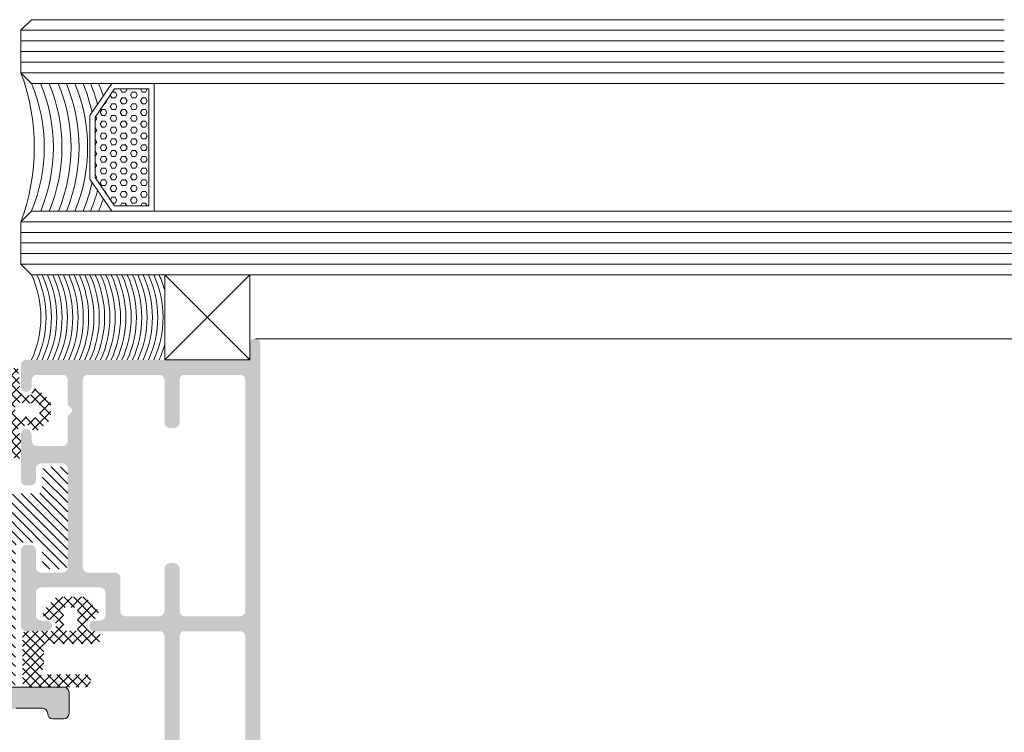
# Model space of a CAD drawing. Header units: millimetres. Extents: x -158258 to 126254, y -16359 to 60195.
# Tile 124 of 173: x -140157 to -140064, y 20912 to 20979. Entities that reach past the tile are written whole.
import ezdxf

# ---------------------------------------------------------------- set-up
doc = ezdxf.new("R2010")
doc.units = ezdxf.units.MM
doc.header["$LTSCALE"] = 0.1
doc.header["$MEASUREMENT"] = 0
for name, color, linetype, lineweight in [('01. Aluminium (Main Structure)', 6, 'Continuous', 5), ('3_Hatch', 8, 'Continuous', 0), ('4. Glass', 140, 'Continuous', 15)]:
    doc.layers.add(name, color=color, linetype=linetype, lineweight=lineweight)
pattern_1 = [(45, (-26191.75418318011, -14950.54475466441), (-0.4419417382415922, 0.4419417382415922), []), (135, (-26191.75418318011, -14950.54475466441), (-0.4419417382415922, -0.4419417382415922), [])]

# ---------------------------------------------------------------- blocks, each defined once
blk = doc.blocks.new('*U1022')
at = {"layer": '3_Hatch'}
blk.add_line((29.55627525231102, 30.00685215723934), (1149.999999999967, 30.00685215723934), dxfattribs=at)
at = {"layer": '3_Hatch', "color": 203}
for p, q in [((1149.999999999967, 22.99999530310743, 0.002344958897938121), (7.482767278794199, 22.99999526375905)), ((1149.999999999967, 21.99999530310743, 0.002344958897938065), (7.482767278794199, 21.99999526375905)), ((1149.999999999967, 20.99999530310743, 0.002344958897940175), (7.482767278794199, 20.99999526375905)), ((1149.999999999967, 19.99999530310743, 0.002344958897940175), (7.482767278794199, 19.99999526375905)), ((1149.999999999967, 18.99999530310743, 0.002344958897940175), (7.482767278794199, 18.99999526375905))]:
    blk.add_line(p, q, dxfattribs=at)
at = {"layer": '4. Glass'}
blk.add_lwpolyline([(1149.999999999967, 17.99999530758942), (8.482767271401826, 17.99999527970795), (7.482767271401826, 18.99999527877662), (7.482767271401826, 22.99999527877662), (8.48276724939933, 23.99999526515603), (1149.999999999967, 23.99999530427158)], dxfattribs=at)
blk = doc.blocks.new('A$C23054C9A')
at = {"layer": '3_Hatch'}
h = blk.add_hatch(color=256, dxfattribs=at)
h.dxf.hatch_style = 1
h.paths.add_polyline_path([(10.36235835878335, 60.5273725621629), (10.36235835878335, 25.99274578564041), (10.32502586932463, 25.82786062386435), (10.21613944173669, 25.645346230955), (10.03258803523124, 25.53542278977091), (9.850073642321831, 25.51675654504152), (4.654635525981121, 25.51675654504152), (4.453454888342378, 25.53542278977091), (4.289606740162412, 25.645346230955), (4.197312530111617, 25.82786062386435), (4.16101705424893, 25.99274578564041), (4.16101705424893, 60.5273725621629), (4.197312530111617, 60.71092396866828), (4.289606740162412, 60.87477211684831), (4.453454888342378, 60.98469555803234), (4.654635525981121, 61.02202804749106), (9.850073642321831, 61.02202804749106), (10.03258803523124, 60.98469555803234), (10.21613944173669, 60.87477211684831), (10.32502586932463, 60.71092396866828)], flags=16)
h.paths.add_polyline_path([(4.16101705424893, 5.890237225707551), (4.106055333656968, 6.091417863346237), (3.996131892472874, 6.256303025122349), (3.84991297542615, 6.366226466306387), (3.648732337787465, 6.402521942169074), (3.246371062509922, 6.402521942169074), (3.063856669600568, 6.366226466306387), (2.898971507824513, 6.256303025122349), (2.789048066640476, 6.091417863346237), (2.752752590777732, 5.890237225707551), (2.752752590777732, 1.902919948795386), (2.69779087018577, 1.701739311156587), (2.587867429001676, 1.536854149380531), (2.441648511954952, 1.426930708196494), (2.240467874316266, 1.408264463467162), (-4.454491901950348, 1.408264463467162), (-4.637006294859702, 1.426930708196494), (-4.801891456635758, 1.536854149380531), (-4.911814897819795, 1.701739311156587), (-4.948110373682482, 1.902919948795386), (-4.948110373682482, 19.49896664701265), (-4.911814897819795, 19.70014728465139), (-4.801891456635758, 19.84636620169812), (-4.637006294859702, 19.95628964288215), (-4.454491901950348, 20.01125136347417), (-1.893068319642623, 20.01125136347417), (-1.710553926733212, 20.04754683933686), (-1.545668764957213, 20.15747028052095), (-1.435745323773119, 20.32235544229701), (-1.399449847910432, 20.50486983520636), (-1.399449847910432, 23.59620736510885), (-1.380783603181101, 23.7973880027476), (-1.271897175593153, 23.96227316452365), (-1.088345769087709, 24.07219660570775), (-0.88716513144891, 24.10849208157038), (2.240467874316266, 24.10849208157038), (2.441648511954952, 24.07219660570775), (2.587867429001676, 23.96227316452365), (2.69779087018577, 23.7973880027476), (2.752752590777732, 23.59620736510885), (2.752752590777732, 19.60889008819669), (2.789048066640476, 19.40770945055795), (2.898971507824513, 19.26149053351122), (3.063856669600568, 19.15156709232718), (3.246371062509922, 19.11527161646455), (3.648732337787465, 19.11527161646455), (3.84991297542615, 19.15156709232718), (3.996131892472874, 19.26149053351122), (4.106055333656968, 19.40770945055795), (4.16101705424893, 19.60889008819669), (4.16101705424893, 23.59620736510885), (4.197312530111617, 23.7973880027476), (4.289606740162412, 23.96227316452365), (4.453454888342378, 24.07219660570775), (4.654635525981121, 24.10849208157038), (9.850073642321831, 24.10849208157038), (10.03258803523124, 24.07219660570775), (10.21613944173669, 23.96227316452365), (10.32502586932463, 23.7973880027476), (10.36235835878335, 23.59620736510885), (10.36235835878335, 1.902919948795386), (10.32502586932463, 1.701739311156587), (10.21613944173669, 1.536854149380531), (10.03258803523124, 1.426930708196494), (9.850073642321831, 1.408264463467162), (4.654635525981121, 1.408264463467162), (4.453454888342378, 1.426930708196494), (4.289606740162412, 1.536854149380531), (4.197312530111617, 1.701739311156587), (4.16101705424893, 1.902919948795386)], flags=16)
h.paths.add_polyline_path([(-6.045270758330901, 4.536934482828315), (-6.35637483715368, 4.225830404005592), (-6.35637483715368, 1.902919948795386), (-6.3937073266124, 1.701739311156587), (-6.502593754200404, 1.536854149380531), (-6.667478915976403, 1.426930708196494), (-6.868659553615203, 1.408264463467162), (-9.246531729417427, 1.408264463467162), (-9.447712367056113, 1.426930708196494), (-9.593931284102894, 1.536854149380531), (-9.70385472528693, 1.701739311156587), (-9.75881644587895, 1.902919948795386), (-9.75881644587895, 2.506461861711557), (-9.795111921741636, 2.688976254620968), (-9.905035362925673, 2.853861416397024), (-10.06992052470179, 2.963784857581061), (-10.25243491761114, 3.000080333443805), (-10.45361555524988, 2.963784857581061), (-10.61850071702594, 2.853861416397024), (-10.72842415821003, 2.688976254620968), (-10.76471963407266, 2.506461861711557), (-10.76471963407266, 0.493618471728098), (-10.72842415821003, 0.3111040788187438), (-10.61850071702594, 0.1462189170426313), (-10.45361555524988, 0.03629547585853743), (-10.25243491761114, -4.035882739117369e-12), (10.25243491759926, -4.035882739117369e-12), (10.453615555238, -0.05496172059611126), (10.59983447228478, -0.1648851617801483), (10.70975791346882, -0.3111040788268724), (10.76471963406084, -0.512284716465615), (10.76471963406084, -1.518187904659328), (10.80101510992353, -1.700702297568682), (10.89227230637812, -1.865587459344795), (11.05715746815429, -1.975510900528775), (11.25833810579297, -1.99314013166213), (11.44085249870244, -1.975510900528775), (11.6057376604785, -1.865587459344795), (11.71566110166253, -1.700702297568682), (11.75195657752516, -1.518187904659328), (11.75195657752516, 61.91800779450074), (11.71566110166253, 62.11918843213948), (11.6057376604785, 62.28407359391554), (11.44085249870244, 62.39296002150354), (11.25833810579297, 62.41162626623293), (-1.746849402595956, 62.41162626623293), (-1.948030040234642, 62.39296002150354), (-2.094248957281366, 62.28407359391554), (-2.20417239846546, 62.11918843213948), (-2.259134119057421, 61.91800779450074), (-2.259134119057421, 61.5156465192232), (-2.20417239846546, 61.3507613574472), (-2.094248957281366, 61.16824696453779), (-1.948030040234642, 61.05832352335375), (-1.746849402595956, 61.02202804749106), (2.240467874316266, 61.02202804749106), (2.441648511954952, 60.98469555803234), (2.587867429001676, 60.87477211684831), (2.69779087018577, 60.71092396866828), (2.752752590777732, 60.5273725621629), (2.752752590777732, 25.99274578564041), (2.69779087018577, 25.82786062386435), (2.587867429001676, 25.645346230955), (2.441648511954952, 25.53542278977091), (2.240467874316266, 25.51675654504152), (-3.832283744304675, 25.51675654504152), (-3.997168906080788, 25.48046106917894), (-4.088426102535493, 25.42549934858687), (-4.179683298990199, 25.37053762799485), (-4.23464501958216, 25.29794667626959), (-4.289606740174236, 25.22431871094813), (-4.308272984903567, 25.13306151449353), (-4.325902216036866, 25.05943354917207), (-4.325902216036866, 24.96817635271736), (-4.308272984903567, 24.87691915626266), (-4.289606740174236, 24.78566195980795), (-4.23464501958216, 24.7120339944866), (-4.179683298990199, 24.63944304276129), (-4.088426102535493, 24.58448132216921), (-3.997168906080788, 24.54818584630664), (-3.88724546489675, 24.51085335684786), (-3.302369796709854, 24.51085335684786), (-3.101189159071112, 24.4558916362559), (-2.953933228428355, 24.34700520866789), (-2.84504680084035, 24.19974927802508), (-2.807714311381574, 23.99856864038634), (-2.807714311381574, 21.9141713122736), (-2.84504680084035, 21.71299067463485), (-2.953933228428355, 21.5481055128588), (-3.101189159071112, 21.43818207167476), (-3.302369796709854, 21.40188659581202), (-8.86283669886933, 21.40188659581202), (-9.045351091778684, 21.43818207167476), (-9.21023625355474, 21.5481055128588), (-9.320159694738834, 21.71299067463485), (-9.356455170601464, 21.9141713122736), (-9.356455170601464, 23.99856864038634), (-9.320159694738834, 24.19974927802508), (-9.21023625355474, 24.34700520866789), (-9.045351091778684, 24.4558916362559), (-8.86283669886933, 24.51085335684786), (-8.331885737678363, 24.51085335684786), (-8.130705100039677, 24.54818584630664), (-7.984486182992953, 24.65707227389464), (-7.874562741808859, 24.80432820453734), (-7.819601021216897, 25.00550884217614), (-7.874562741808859, 25.20668947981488), (-7.984486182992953, 25.35290839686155), (-8.130705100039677, 25.46283183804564), (-8.331885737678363, 25.51675654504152), (-10.25243491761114, 25.51675654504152), (-10.45361555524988, 25.46283183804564), (-10.61850071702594, 25.35290839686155), (-10.72842415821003, 25.20668947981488), (-10.76471963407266, 25.00550884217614), (-10.76471963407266, 17.9081877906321), (-10.72842415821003, 17.70700715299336), (-10.61850071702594, 17.54212199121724), (-10.45361555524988, 17.43219855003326), (-10.25243491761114, 17.39590307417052), (-9.868739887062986, 17.39590307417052), (-9.667559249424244, 17.43219855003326), (-9.48504485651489, 17.54212199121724), (-9.41141689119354, 17.70700715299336), (-9.356455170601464, 17.9081877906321), (-9.356455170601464, 19.49896664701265), (-9.320159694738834, 19.70014728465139), (-9.21023625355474, 19.84636620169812), (-9.045351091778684, 19.95628964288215), (-8.86283669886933, 20.01125136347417), (-6.868659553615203, 20.01125136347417), (-6.667478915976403, 19.95628964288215), (-6.502593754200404, 19.84636620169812), (-6.3937073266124, 19.70014728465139), (-6.35637483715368, 19.49896664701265), (-6.35637483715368, 10.24362030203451), (-6.3937073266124, 10.06110590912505), (-6.502593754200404, 9.896220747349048), (-6.667478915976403, 9.786297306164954), (-6.868659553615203, 9.731335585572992), (-8.86283669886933, 9.731335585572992), (-9.045351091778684, 9.786297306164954), (-9.21023625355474, 9.896220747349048), (-9.320159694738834, 10.06110590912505), (-9.356455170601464, 10.24362030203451), (-9.356455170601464, 11.30448521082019), (-9.41141689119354, 11.4869996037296), (-9.48504485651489, 11.65188476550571), (-9.667559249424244, 11.76180820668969), (-9.868739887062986, 11.79810368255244), (-10.25243491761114, 11.79810368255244), (-10.45361555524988, 11.76180820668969), (-10.61850071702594, 11.65188476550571), (-10.72842415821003, 11.4869996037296), (-10.76471963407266, 11.30448521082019), (-10.76471963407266, 6.987397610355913), (-10.74709040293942, 6.859844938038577), (-10.70975791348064, 6.768587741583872), (-10.65479619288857, 6.694959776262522), (-10.59983447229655, 6.639998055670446), (-10.54590976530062, 6.585036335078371), (-10.47228179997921, 6.548740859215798), (-10.39865383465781, 6.512445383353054), (-10.32606288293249, 6.493779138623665), (-10.25243491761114, 6.493779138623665), (-10.16117772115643, 6.493779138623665), (-10.08858676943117, 6.530074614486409), (-10.01495880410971, 6.567407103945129), (-9.941330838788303, 6.603702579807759), (-9.887406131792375, 6.676293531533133), (-9.8324444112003, 6.74992149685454), (-9.75881644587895, 6.987397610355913), (-9.75881644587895, 7.590939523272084), (-9.70385472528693, 7.792120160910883), (-9.593931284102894, 7.957005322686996), (-9.447712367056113, 8.066928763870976), (-9.246531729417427, 8.085595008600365), (-6.868659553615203, 8.085595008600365), (-6.667478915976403, 8.066928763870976), (-6.502593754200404, 7.957005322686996), (-6.3937073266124, 7.792120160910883), (-6.35637483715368, 7.590939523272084), (-6.35637483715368, 5.268029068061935), (-6.045270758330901, 4.956924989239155), (-5.954013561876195, 4.829372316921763), (-5.954013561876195, 4.664487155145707)])
blk = doc.blocks.new('A$C768C5112')
at = {"layer": '3_Hatch'}
h = blk.add_hatch(color=256, dxfattribs=at)
h.dxf.hatch_style = 1
h.paths.add_polyline_path([(-4.223506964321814, -41.98522546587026), (-3.912497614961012, -41.67421611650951), (-3.912497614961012, -37.70677351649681), (-4.498231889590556, -36.68251605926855), (-4.498231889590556, -2.487038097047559), (-4.461947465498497, -2.304579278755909), (-4.352057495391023, -2.139744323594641), (-4.205883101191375, -2.029854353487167), (-4.004763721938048, -1.993569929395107), (4.004763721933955, -1.993569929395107), (4.188259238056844, -2.029854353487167), (4.35205749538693, -2.139744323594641), (4.461947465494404, -2.304579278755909), (4.516892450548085, -2.487038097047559), (4.516892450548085, -36.68251605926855), (3.894873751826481, -37.70677351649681), (3.894873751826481, -41.67421611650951), (4.205883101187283, -41.98522546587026), (4.297112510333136, -42.13139986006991), (4.297112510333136, -42.27757425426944), (4.205883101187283, -42.42374864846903), (3.894873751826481, -42.71713413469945), (3.894873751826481, -46.6845767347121), (4.516892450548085, -47.70883419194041), (4.516892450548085, -53.70716784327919), (4.461947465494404, -53.8896266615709), (4.35205749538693, -54.05446161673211), (4.188259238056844, -54.16435158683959), (4.004763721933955, -54.2006360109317), (-4.004763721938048, -54.2006360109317), (-4.205883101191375, -54.16435158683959), (-4.352057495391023, -54.05446161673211), (-4.461947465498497, -53.8896266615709), (-4.498231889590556, -53.70716784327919), (-4.498231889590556, -47.70883419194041), (-3.912497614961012, -46.6845767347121), (-3.912497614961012, -42.71713413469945), (-4.223506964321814, -42.42374864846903), (-4.278451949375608, -42.27757425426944), (-4.278451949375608, -42.13139986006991)], flags=16)
h.paths.add_polyline_path([(10.03938179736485, -54.01714049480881), (9.984436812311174, -54.2006360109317), (9.965776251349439, -54.38309482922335), (9.856922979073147, -54.54792978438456), (9.692088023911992, -54.65781975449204), (9.509629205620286, -54.69410417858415), (7.003930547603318, -54.69410417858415), (6.821471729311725, -54.65781975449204), (6.637976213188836, -54.54792978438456), (6.528086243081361, -54.38309482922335), (6.510462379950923, -54.2006360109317), (6.510462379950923, -2.487038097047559), (6.528086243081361, -2.304579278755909), (6.637976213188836, -2.139744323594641), (6.821471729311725, -2.029854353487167), (7.003930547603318, -1.993569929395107), (11.88677733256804, -1.993569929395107), (12.17912612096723, -1.682560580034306), (12.32530051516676, -1.591331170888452), (12.47147490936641, -1.591331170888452), (12.59898874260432, -1.682560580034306), (12.92865865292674, -1.993569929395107), (27.50255676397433, -1.993569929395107), (27.68605228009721, -2.029854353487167), (27.86851109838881, -2.139744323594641), (27.95974050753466, -2.304579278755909), (27.99602493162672, -2.487038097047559), (27.99602493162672, -6.985269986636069), (27.95974050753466, -7.186389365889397), (27.86851109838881, -7.351224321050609), (27.68605228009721, -7.461114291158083), (27.50255676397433, -7.497398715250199), (18.81710233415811, -7.497398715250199), (18.61598295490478, -7.533683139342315), (18.45114799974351, -7.64357310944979), (18.34125802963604, -7.808408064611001), (18.30497360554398, -8.009527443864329), (18.30497360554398, -13.47707180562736), (18.34125802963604, -13.67819118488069), (18.45114799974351, -13.86065000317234), (18.61598295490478, -13.95291611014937), (18.81710233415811, -13.98920053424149), (21.79760859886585, -13.98920053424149), (21.99872797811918, -13.95291611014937), (22.16356293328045, -13.86065000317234), (22.27241620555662, -13.67819118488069), (22.29107676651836, -13.47707180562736), (22.29107676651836, -13.00122750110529), (22.27241620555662, -12.80010812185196), (22.16356293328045, -12.65393372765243), (21.99872797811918, -12.5440437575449), (21.79760859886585, -12.49013547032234), (20.80963556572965, -12.49013547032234), (20.60851618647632, -12.4528143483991), (20.46234179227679, -12.34292437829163), (20.35245182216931, -12.19674998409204), (20.29750683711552, -11.99563060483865), (20.29750683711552, -10.00309737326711), (20.35245182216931, -9.801977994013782), (20.46234179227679, -9.655803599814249), (20.60851618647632, -9.545913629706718), (20.80963556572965, -9.49096864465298), (23.64396743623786, -9.49096864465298), (23.93735292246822, -9.179959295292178), (24.08352731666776, -9.106353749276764), (24.2297017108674, -9.106353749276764), (24.35721554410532, -9.179959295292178), (24.68688545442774, -9.49096864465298), (27.50255676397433, -9.49096864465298), (27.68605228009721, -9.545913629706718), (27.86851109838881, -9.655803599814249), (27.95974050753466, -9.801977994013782), (27.99602493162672, -10.00309737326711), (27.99602493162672, -11.99563060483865), (27.95974050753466, -12.19674998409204), (27.86851109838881, -12.34292437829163), (27.68605228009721, -12.4528143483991), (27.50255676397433, -12.49013547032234), (26.51562042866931, -12.49013547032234), (26.31450104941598, -12.5440437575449), (26.16832665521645, -12.65393372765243), (26.05843668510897, -12.80010812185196), (26.00349170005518, -13.00122750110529), (26.00349170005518, -13.47707180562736), (26.05843668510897, -13.67819118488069), (26.16832665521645, -13.86065000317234), (26.31450104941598, -13.95291611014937), (26.51562042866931, -13.98920053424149), (29.51375055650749, -13.98920053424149), (29.69724607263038, -13.95291611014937), (29.86208102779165, -13.86065000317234), (29.97093430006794, -13.67819118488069), (29.98959486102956, -13.47707180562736), (29.97093430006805, 81.00442663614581), (29.86208102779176, 81.1879221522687), (29.77966355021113, 81.24286713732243), (29.69724607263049, 81.29781212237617), (29.60549831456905, 81.3066240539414), (29.5137505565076, 81.31543598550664), (-29.51375055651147, 81.31543598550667), (-29.7148699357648, 81.2978121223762), (-29.86104432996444, 81.18792215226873), (-29.97093430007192, 81.00442663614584), (-30.00721872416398, 80.84062837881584), (-30.00721872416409, -13.47707180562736), (-29.97093430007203, -13.67819118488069), (-29.86104432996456, -13.86065000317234), (-29.71486993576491, -13.95291611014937), (-29.51375055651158, -13.98920053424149), (-26.4959231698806, -13.98920053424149), (-26.31346435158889, -13.95291611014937), (-26.14862939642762, -13.86065000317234), (-26.03873942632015, -13.67819118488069), (-26.00245500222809, -13.47707180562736), (-26.00245500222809, -13.00122750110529), (-26.03873942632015, -12.80010812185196), (-26.14862939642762, -12.65393372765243), (-26.31346435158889, -12.5440437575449), (-26.4959231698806, -12.49013547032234), (-27.52018062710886, -12.49013547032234), (-27.68501558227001, -12.4528143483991), (-27.86747440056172, -12.34292437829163), (-27.97736437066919, -12.19674998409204), (-28.01364879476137, -11.99563060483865), (-28.01364879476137, -10.00309737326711), (-27.97736437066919, -9.801977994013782), (-27.86747440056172, -9.655803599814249), (-27.68501558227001, -9.545913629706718), (-27.52018062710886, -9.49096864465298), (-24.68584875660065, -9.49096864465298), (-24.37483940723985, -9.179959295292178), (-24.24732557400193, -9.106353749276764), (-24.06383005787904, -9.106353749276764), (-23.93631622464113, -9.179959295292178), (-23.62530687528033, -9.49096864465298), (-20.80963556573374, -9.49096864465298), (-20.60851618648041, -9.545913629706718), (-20.44368123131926, -9.655803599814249), (-20.33379126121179, -9.801977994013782), (-20.29750683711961, -10.00309737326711), (-20.29750683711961, -11.99563060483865), (-20.33379126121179, -12.19674998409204), (-20.44368123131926, -12.34292437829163), (-20.60851618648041, -12.4528143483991), (-20.80963556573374, -12.49013547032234), (-21.81523246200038, -12.49013547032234), (-22.01635184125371, -12.5440437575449), (-22.16252623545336, -12.65393372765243), (-22.27241620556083, -12.80010812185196), (-22.30870062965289, -13.00122750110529), (-22.30870062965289, -13.47707180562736), (-22.27241620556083, -13.67819118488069), (-22.16252623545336, -13.86065000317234), (-22.01635184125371, -13.95291611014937), (-21.81523246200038, -13.98920053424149), (-18.79740507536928, -13.98920053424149), (-18.61494625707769, -13.95291611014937), (-18.45011130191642, -13.86065000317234), (-18.34125802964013, -13.67819118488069), (-18.30393690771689, -13.47707180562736), (-18.30393690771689, -8.009527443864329), (-18.34125802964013, -7.808408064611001), (-18.45011130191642, -7.64357310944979), (-18.61494625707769, -7.533683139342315), (-18.79740507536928, -7.497398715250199), (-27.52018062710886, -7.497398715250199), (-27.68501558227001, -7.461114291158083), (-27.86747440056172, -7.351224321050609), (-27.97736437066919, -7.186389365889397), (-28.01364879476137, -6.985269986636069), (-28.01364879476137, -2.487038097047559), (-27.97736437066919, -2.304579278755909), (-27.86747440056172, -2.139744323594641), (-27.68501558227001, -2.029854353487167), (-27.52018062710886, -1.993569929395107), (-12.92762195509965, -1.993569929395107), (-12.61764930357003, -1.682560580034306), (-12.48909877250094, -1.591331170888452), (-12.3429243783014, -1.591331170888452), (-12.17808942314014, -1.682560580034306), (-11.86708007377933, -1.993569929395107), (-7.002893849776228, -1.993569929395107), (-6.801774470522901, -2.029854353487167), (-6.655600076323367, -2.139744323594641), (-6.545710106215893, -2.304579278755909), (-6.509425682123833, -2.487038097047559), (-6.509425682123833, -54.2006360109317), (-6.545710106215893, -54.38309482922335), (-6.655600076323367, -54.54792978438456), (-6.801774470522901, -54.65781975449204), (-7.002893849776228, -54.69410417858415), (-9.508592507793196, -54.69410417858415), (-9.709711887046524, -54.65781975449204), (-9.855886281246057, -54.54792978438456), (-9.965776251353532, -54.38309482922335), (-10.0020606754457, -54.2006360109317), (-10.03834509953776, -54.01714049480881), (-10.14823506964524, -53.83468167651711), (-10.31307002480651, -53.72479170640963), (-10.4955288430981, -53.70716784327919), (-11.50216243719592, -53.70716784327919), (-11.70328181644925, -53.72479170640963), (-11.8494562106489, -53.83468167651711), (-11.95934618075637, -54.01714049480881), (-12.01325446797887, -54.2006360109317), (-12.01325446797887, -56.21182980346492), (-11.95934618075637, -56.39532531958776), (-11.8494562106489, -56.55912357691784), (-11.70328181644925, -56.66901354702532), (-11.50216243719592, -56.68767410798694), (-0.5297525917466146, -56.68767410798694), (-0.201119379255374, -56.39532531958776), (-0.07256884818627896, -56.3217197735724), (0.07360554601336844, -56.3217197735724), (0.2197799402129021, -56.39532531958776), (0.5121287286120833, -56.68767410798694), (11.50216243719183, -56.68767410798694), (11.68565795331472, -56.66901354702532), (11.8494562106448, -56.55912357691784), (11.95934618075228, -56.39532531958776), (12.01429116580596, -56.21182980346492), (12.01429116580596, -54.2006360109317), (11.95934618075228, -54.01714049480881), (11.8494562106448, -53.83468167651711), (11.68565795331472, -53.72479170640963), (11.50216243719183, -53.70716784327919), (10.4965655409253, -53.70716784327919), (10.29544616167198, -53.72479170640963), (10.14927176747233, -53.83468167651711)])
h.paths.add_polyline_path([(27.99602493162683, 77.82280099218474), (27.95974050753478, 78.0062965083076), (27.86851109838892, 78.1887553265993), (27.68605228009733, 78.29864529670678), (27.50255676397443, 78.33492972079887), (-27.52018062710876, 78.3349297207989), (-27.6850155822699, 78.29864529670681), (-27.8674744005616, 78.18875532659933), (-27.97736437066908, 78.00629650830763), (-28.01364879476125, 77.82280099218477), (-28.01364879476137, 0.5121287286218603), (-27.97736437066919, 0.3110093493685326), (-27.86747440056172, 0.1648349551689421), (-27.68501558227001, 0.05494498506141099), (-27.52018062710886, 7.73070496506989e-12), (27.50255676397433, 7.73070496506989e-12), (27.68605228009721, 0.05494498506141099), (27.86851109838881, 0.1648349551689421), (27.95974050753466, 0.3110093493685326), (27.99602493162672, 0.5121287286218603)], flags=16)
at = {"layer": '01. Aluminium (Main Structure)', "linetype": 'ByBlock'}
for p, q in [((-11.8494562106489, -53.83468167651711), (-11.70328181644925, -53.72479170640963)), ((-11.70328181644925, -53.72479170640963), (-11.50216243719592, -53.70716784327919)), ((-11.50216243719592, -53.70716784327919), (-10.4955288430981, -53.70716784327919)), ((-10.4955288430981, -53.70716784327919), (-10.31307002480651, -53.72479170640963)), ((-10.31307002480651, -53.72479170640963), (-10.14823506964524, -53.83468167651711)), ((-12.01325446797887, -54.2006360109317), (-11.95934618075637, -54.01714049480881)), ((-12.01325446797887, -56.21182980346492), (-12.01325446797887, -54.2006360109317)), ((-11.95934618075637, -54.01714049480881), (-11.8494562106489, -53.83468167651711)), ((-10.14823506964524, -53.83468167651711), (-10.03834509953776, -54.01714049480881)), ((-10.03834509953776, -54.01714049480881), (-10.0020606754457, -54.2006360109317)), ((-9.965776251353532, -54.38309482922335), (-10.0020606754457, -54.2006360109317)), ((-9.855886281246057, -54.54792978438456), (-9.965776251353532, -54.38309482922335)), ((-9.709711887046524, -54.65781975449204), (-9.855886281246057, -54.54792978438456)), ((-9.508592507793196, -54.69410417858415), (-9.709711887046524, -54.65781975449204)), ((-7.002893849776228, -54.69410417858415), (-9.508592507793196, -54.69410417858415)), ((-11.95934618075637, -56.39532531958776), (-12.01325446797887, -56.21182980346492)), ((-11.8494562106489, -56.55912357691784), (-11.95934618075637, -56.39532531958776)), ((-11.70328181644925, -56.66901354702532), (-11.8494562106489, -56.55912357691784)), ((-11.50216243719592, -56.68767410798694), (-11.70328181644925, -56.66901354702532)), ((-11.50216243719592, -56.68767410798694), (-0.5297525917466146, -56.68767410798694))]:
    blk.add_line(p, q, dxfattribs=at)
blk = doc.blocks.new('A$C096C0FB7')
at = {"layer": '3_Hatch'}
h = blk.add_hatch(dxfattribs=at)
h.set_pattern_fill('ANSI31', color=256, scale=5)
h.set_pattern_definition([(45, (-26191.75418318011, -15010.31870583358), (-0.4419417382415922, 0.4419417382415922), [])])
h.paths.add_polyline_path([(9.477403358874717, -15.45374932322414), (9.495029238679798, -15.59994044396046), (9.495029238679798, -17.31898213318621), (9.513691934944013, -17.46517325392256), (9.60493178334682, -17.57507579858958), (9.733497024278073, -17.66631564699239), (9.897314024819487, -17.70364103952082), (11.48882728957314, -17.70364103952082), (11.65368110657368, -17.66631564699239), (11.7812095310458, -17.57507579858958), (11.87244937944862, -17.46517325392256), (11.89111207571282, -17.31898213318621), (11.89111207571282, -8.486342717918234), (11.87244937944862, -8.339114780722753), (11.7812095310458, -8.211586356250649), (11.65368110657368, -8.120346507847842), (11.48882728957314, -8.101683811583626), (9.897314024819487, -8.101683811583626), (9.733497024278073, -8.120346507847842), (9.60493178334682, -8.211586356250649), (9.513691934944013, -8.339114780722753), (9.495029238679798, -8.486342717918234), (9.495029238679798, -10.20538440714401), (9.477403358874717, -10.35157552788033), (9.385126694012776, -10.49776664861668), (9.257598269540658, -10.57034380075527), (9.111407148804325, -10.6076691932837), (7.392365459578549, -10.6076691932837), (7.246174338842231, -10.57034380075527), (7.099983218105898, -10.49776664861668), (7.026369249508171, -10.35157552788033), (6.990080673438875, -10.20538440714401), (6.990080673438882, 2.614851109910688), (6.971417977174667, 2.761042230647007), (6.880178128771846, 2.889607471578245), (6.751612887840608, 2.980847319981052), (6.605421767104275, 2.999510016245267), (-6.873192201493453, 2.999510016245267), (-7.019383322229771, 2.980847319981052), (-7.146911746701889, 2.889607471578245), (-7.22052571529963, 2.761042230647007), (-7.256814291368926, 2.614851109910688), (-7.256814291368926, 0.4209474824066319), (-7.22052571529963, 0.2560936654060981), (-7.146911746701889, 0.1275284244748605), (-7.019383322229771, 0.03628857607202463), (-6.873192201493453, 2.700062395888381e-12), (4.301615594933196, 2.700062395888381e-12), (4.447806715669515, -0.01866269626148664), (4.575335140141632, -0.1099025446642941), (4.667611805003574, -0.237430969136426), (4.685237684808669, -0.4022847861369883), (4.685237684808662, -12.71033297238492), (4.703900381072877, -12.83889821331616), (4.721526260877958, -13.09499187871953), (4.77647753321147, -13.33242284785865), (4.850091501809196, -13.56985381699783), (4.941331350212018, -13.78965890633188), (5.05123389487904, -14.00946399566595), (5.197425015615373, -14.19194369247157), (5.343616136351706, -14.39308608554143), (5.50846995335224, -14.55793990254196), (5.690949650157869, -14.70413102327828), (5.892092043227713, -14.8503221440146), (6.111897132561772, -14.96022468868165), (6.331702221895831, -15.05146453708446), (6.569133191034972, -15.12404168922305), (6.806564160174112, -15.17899296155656), (7.062657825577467, -15.19765565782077), (7.191223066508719, -15.19765565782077), (9.111407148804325, -15.19765565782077), (9.257598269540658, -15.23394423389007), (9.385126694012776, -15.3075582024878)])
blk = doc.blocks.new('*U1021')
at = {"layer": '3_Hatch'}
h = blk.add_hatch(dxfattribs=at)
h.set_pattern_fill('ANSI37', color=256, scale=5)
h.set_pattern_definition(pattern_1)
edge = h.paths.add_edge_path(flags=16)
edge.add_line((-12.61184658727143, 57.48166528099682), (-11.71182948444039, 57.48166528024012))
edge.add_arc((-11.71184658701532, 57.28166528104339), 0.1999999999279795, -3.335048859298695e-08, 89.99510047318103, ccw=False)
edge.add_line((-11.51184658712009, 57.28166528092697), (-11.51184658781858, 55.48847254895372))
edge.add_arc((-11.71184658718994, 55.48848926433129), 0.2000000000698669, 269.9999999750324, 359.995211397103, ccw=False)
edge.add_line((-11.71184658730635, 55.28848926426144), (-12.61186431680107, 55.28848926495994))
edge.add_arc((-12.61184658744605, 55.48848926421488), 0.2000000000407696, 179.9999999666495, 269.99492090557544, ccw=False)
edge.add_line((-12.81184658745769, 55.48848926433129), (-12.81184658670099, 57.28168272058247))
edge.add_arc((-12.61184658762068, 57.2816652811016), 0.1999999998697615, 89.99999989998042, 179.9950039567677, ccw=False)
edge = h.paths.add_edge_path()
edge.add_line((-10.37104660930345, 57.51675181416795), (-8.015774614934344, 57.51675181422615))
edge.add_arc((-8.012120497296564, 57.90530651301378), 0.388571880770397, 269.4611843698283, 344.3452443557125)
edge.add_line((-7.637962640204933, 57.80045421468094), (-7.637962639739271, 62.27346118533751))
edge.add_arc((-8.137962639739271, 62.27346118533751), 0.5, 0, 90)
edge.add_line((-8.137962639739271, 62.77346118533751), (-13.59231818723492, 62.77346118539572))
edge.add_arc((-13.43212323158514, 62.17343952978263), 0.6210381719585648, 104.9482813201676, 255.0363781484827)
edge.add_line((-13.59247883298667, 61.57346078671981), (-9.734185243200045, 61.57345926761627))
edge.add_arc((-9.510029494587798, 61.39429408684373), 0.2869598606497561, -108.09004037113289, 141.3650469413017, ccw=False)
edge.add_arc((-9.439483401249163, 61.001053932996), 0.1999999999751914, 142.9634765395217, 179.9999997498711)
edge.add_line((-9.639483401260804, 61.00105393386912), (-9.63948340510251, 58.87185381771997))
edge.add_arc((-9.837962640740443, 58.89647074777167), 0.2000000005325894, 296.0260473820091, 352.92983984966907, ccw=False)
edge.add_line((-9.750206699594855, 58.71675181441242), (-14.61607564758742, 58.71675181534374))
edge.add_arc((-14.36620418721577, 58.11675181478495), 0.6499505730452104, 112.6094053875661, 247.390594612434)
edge.add_line((-14.61607564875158, 57.51675181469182), (-13.9526465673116, 57.51675181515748))
edge.add_arc((-14.24563530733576, 56.87822906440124), 0.7025337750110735, 9.15351949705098, 65.35178532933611, ccw=False)
edge.add_arc((-14.0761492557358, 56.9343901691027), 0.5270421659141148, -79.16036214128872, 6.055455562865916, ccw=False)
edge.add_line((-13.97703327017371, 56.41675181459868), (-14.35523446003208, 56.41675181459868))
edge.add_arc((-14.09846214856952, 55.76282392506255), 0.7025337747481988, 111.4380253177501, 167.6362901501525)
edge.add_arc((-14.26730627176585, 55.82757227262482), 0.5244421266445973, 170.5976927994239, 213.7552192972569)
edge.add_line((-14.70333742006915, 55.53616811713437), (-13.65952324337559, 54.42753462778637))
edge.add_arc((-13.21102023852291, 55.08998810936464), 0.7999997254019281, 235.9006951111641, 269.998701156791)
edge.add_line((-13.21103837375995, 54.28998838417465), (-11.13924271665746, 54.28998838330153))
edge.add_arc((-11.12595784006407, 55.05923349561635), 0.7693598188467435, 269.0105992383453, 315.7354964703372)
edge.add_line((-10.57499981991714, 54.52224207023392), (-9.620355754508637, 55.53616811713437))
edge.add_arc((-10.05638690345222, 55.82757227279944), 0.524442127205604, 326.2447807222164, 369.4023071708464)
edge.add_arc((-10.22523102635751, 55.76282392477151), 0.7025337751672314, 12.3637098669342, 68.56197466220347)
edge.add_line((-9.968458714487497, 56.41675181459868), (-10.34665990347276, 56.41675181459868))
edge.add_arc((-10.24754391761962, 56.93439016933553), 0.5270421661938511, 173.9445426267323, 259.1603621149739, ccw=False)
edge.add_arc((-10.07805786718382, 56.87822906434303), 0.7025337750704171, 114.64821485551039, 170.8464791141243, ccw=False)
h = blk.add_hatch(dxfattribs=at)
h.set_pattern_fill('ANSI37', color=256, scale=5)
h.set_pattern_definition(pattern_1)
edge = h.paths.add_edge_path(flags=16)
edge.add_arc((-7.236980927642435, 37.18490400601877), 0.2999999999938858, 0, 101.9730626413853, ccw=False)
edge.add_line((-6.936980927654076, 37.18490400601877), (-6.936980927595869, 36.26657839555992))
edge.add_arc((-7.236980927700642, 36.26657839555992), 0.3000000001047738, -101.97306262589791, 0, ccw=False)
edge.add_line((-7.299216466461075, 35.97310482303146), (-7.721310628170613, 36.06261631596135))
edge.add_arc((-7.949507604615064, 34.98654655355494), 1.099999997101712, 78.02693728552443, 93.1355989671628)
edge.add_line((-8.009676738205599, 36.0848997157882), (-8.930490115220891, 36.03445643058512))
edge.add_arc((-8.946899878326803, 36.3340072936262), 0.2999999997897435, 180, 273.1355988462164, ccw=False)
edge.add_line((-9.246899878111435, 36.3340072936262), (-9.246899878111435, 37.11747510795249))
edge.add_arc((-8.946899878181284, 37.11747510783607), 0.2999999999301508, 86.86440119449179, 180, ccw=False)
edge.add_line((-8.930490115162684, 37.41702597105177), (-8.009676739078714, 37.3665826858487))
edge.add_arc((-7.949507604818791, 38.46493585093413), 1.099999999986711, 266.8644010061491, 281.973062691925)
edge.add_line((-7.721310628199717, 37.38886608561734), (-7.299216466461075, 37.47837757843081))
edge = h.paths.add_edge_path()
edge.add_line((-7.177560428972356, 41.25704088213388), (-7.482767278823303, 41.25704088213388))
edge.add_line((-7.482767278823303, 41.25704088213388), (-7.482767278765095, 39.16916736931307))
edge.add_line((-7.482767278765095, 39.16916736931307), (-7.234274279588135, 38.73253382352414))
edge.add_arc((-7.495007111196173, 38.58414787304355), 0.2999999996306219, -78.02693731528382, 29.644684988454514, ccw=False)
edge.add_line((-7.432771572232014, 38.29067430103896), (-8.14529825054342, 38.13957217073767))
edge.add_arc((-8.207533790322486, 38.43304574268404), 0.299999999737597, 210.0000000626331, 281.9730628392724, ccw=False)
edge.add_line((-8.467341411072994, 38.28304574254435), (-8.57255875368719, 38.54083311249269))
edge.add_arc((-8.85031379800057, 38.42746585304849), 0.3000000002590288, 22.20309899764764, 129.999999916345)
edge.add_line((-9.043150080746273, 38.65727918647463), (-10.01915615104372, 37.83831285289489))
edge.add_arc((-9.504926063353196, 37.22547729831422), 0.8000000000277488, 129.9999999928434, 179.9999999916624)
edge.add_line((-10.30492606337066, 37.22547729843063), (-10.30492606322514, 36.22600510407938))
edge.add_arc((-9.504926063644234, 36.22600510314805), 0.7999999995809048, 180, 230.0000000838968)
edge.add_line((-10.01915615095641, 35.61316954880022), (-9.04315008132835, 34.79420321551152))
edge.add_arc((-8.850313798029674, 35.0240165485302), 0.3000000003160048, 229.9999999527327, 337.7969010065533)
edge.add_line((-8.572558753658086, 34.910649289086), (-8.467341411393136, 35.23533125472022))
edge.add_arc((-8.04336896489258, 34.76301293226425), 0.6346945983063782, 13.380163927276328, 131.9124608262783, ccw=False)
edge.add_line((-7.425902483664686, 34.90988831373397), (-7.232120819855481, 32.80062317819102))
edge.add_arc((-7.016644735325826, 32.9642545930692), 0.2705645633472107, 217.2128471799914, 329.9223664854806)
edge.add_line((-6.782512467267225, 32.82865494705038), (-5.868519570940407, 35.21542902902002))
edge.add_arc((-4.5699919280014, 34.46454557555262), 1.500000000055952, 82.79567625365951, 149.9610264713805, ccw=False)
edge.add_line((-4.381879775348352, 35.95270343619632), (3.268620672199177, 35.00783613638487))
edge.add_arc((3.252632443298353, 35.90803398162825), 0.9003398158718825, 271.017511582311, 380.2869272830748)
edge.add_line((4.09712244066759, 36.22020128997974), (-4.902992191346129, 37.89147279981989))
edge.add_arc((-4.629132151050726, 39.3662611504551), 1.500000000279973, 180.5805176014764, 259.4803132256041, ccw=False)
edge.add_line((-6.12905515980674, 39.35106349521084), (-6.17891203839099, 40.30901579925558))
edge.add_arc((-7.177560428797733, 40.25704088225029), 0.9999999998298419, 2.979285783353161, 90.00000001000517)
h = blk.add_hatch(dxfattribs=at)
h.set_pattern_fill('HEX', color=256, scale=0.1, style=0)
h.set_pattern_definition([(180, (28799.72568500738, 201.6554965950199), (0, 0.5499260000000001), [0.3175, -0.635]), (59.99999999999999, (28799.72568500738, 201.6554965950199), (0.4762498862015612, -0.2749629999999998), [0.3174999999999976, -0.6349999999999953]), (120, (28799.4081850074, 201.6554965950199), (0.4762498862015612, 0.274963), [0.3174999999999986, -0.6349999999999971])])
h.paths.add_polyline_path([(-19.52568758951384, 17.51163282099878), (-16.28946674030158, 17.51163282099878), (-14.47373739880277, 14.85699332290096), (-14.47373739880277, 9.166272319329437), (-16.28946674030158, 6.511632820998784), (-19.52568758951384, 6.511632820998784)])
blk.add_line((-29.55627525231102, 30.00685215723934), (-100, 30.00685215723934), dxfattribs=at)
at = {"layer": '3_Hatch', "color": 203}
for p, q in [((-100, 22.99999530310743, 0.002344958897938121), (-7.482767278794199, 22.99999526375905)), ((-100, 21.99999530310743, 0.002344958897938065), (-7.482767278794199, 21.99999526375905)), ((-100, 20.99999530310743, 0.002344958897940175), (-7.482767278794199, 20.99999526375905)), ((-100, 19.99999530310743, 0.002344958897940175), (-7.482767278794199, 19.99999526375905)), ((-100, 18.99999530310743, 0.002344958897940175), (-7.482767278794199, 18.99999526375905)), ((-100, 5.000000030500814, 0.002344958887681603), (-7.482767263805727, 4.999999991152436)), ((-100, 4.000000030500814, 0.002344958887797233), (-7.482767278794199, 3.999999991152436)), ((-100, 3.000000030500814, 0.002344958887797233), (-7.482767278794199, 2.999999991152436)), ((-100, 2.000000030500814, 0.002344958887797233), (-7.482767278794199, 1.999999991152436)), ((-100, 1.000000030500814, 0.002344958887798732), (-7.482767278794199, 0.9999999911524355))]:
    blk.add_line(p, q, dxfattribs=at)
at = {"layer": '3_Hatch'}
for points in [[(-29.01220654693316, 31.99999526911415), (-21.01220654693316, 31.99999526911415), (-21.01220654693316, 23.99999526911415), (-29.01220654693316, 23.99999526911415)], [(-29.01220654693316, 31.99999526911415), (-21.01220654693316, 23.99999526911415), (-21.01220654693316, 31.99999526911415), (-29.01220654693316, 23.99999526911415)]]:
    blk.add_lwpolyline(points, close=True, dxfattribs=at)
at = {"layer": '3_Hatch', "elevation": 0.003052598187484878}
for points in [[(-21.01220654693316, 30.54752144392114, -0.04036460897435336), (-20.48276726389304, 31.99999526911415)], [(-19.98276726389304, 23.99999527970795, -0.2184939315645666), (-19.98276726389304, 31.99999526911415)], [(-19.48276726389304, 23.99999527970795, -0.2184939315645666), (-19.48276726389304, 31.99999526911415)], [(-18.98276726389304, 23.99999527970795, -0.2184939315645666), (-18.98276726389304, 31.99999526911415)], [(-18.48276726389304, 23.99999527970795, -0.2184939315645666), (-18.48276726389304, 31.99999526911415)], [(-17.98276726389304, 23.99999527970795, -0.2184939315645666), (-17.98276726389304, 31.99999526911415)], [(-17.48276726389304, 23.99999527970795, -0.2184939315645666), (-17.48276726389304, 31.99999526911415)], [(-16.98276726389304, 23.99999527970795, -0.2184939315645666), (-16.98276726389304, 31.99999526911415)], [(-16.48276726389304, 23.99999527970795, -0.2184939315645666), (-16.48276726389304, 31.99999526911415)], [(-15.98276726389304, 23.99999527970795, -0.2184939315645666), (-15.98276726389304, 31.99999526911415)], [(-15.48276726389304, 23.99999527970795, -0.2184939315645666), (-15.48276726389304, 31.99999526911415)], [(-14.98276726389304, 23.99999527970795, -0.2184939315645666), (-14.98276726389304, 31.99999526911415)], [(-14.48276726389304, 23.99999527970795, -0.2184939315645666), (-14.48276726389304, 31.99999526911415)], [(-13.98276726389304, 23.99999527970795, -0.2184939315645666), (-13.98276726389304, 31.99999526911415)], [(-13.48276726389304, 23.99999527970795, -0.2184939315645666), (-13.48276726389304, 31.99999526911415)], [(-12.98276726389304, 23.99999527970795, -0.2184939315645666), (-12.98276726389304, 31.99999526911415)], [(-12.48276726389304, 23.99999527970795, -0.2184939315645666), (-12.48276726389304, 31.99999526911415)], [(-11.98276726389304, 23.99999527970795, -0.2184939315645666), (-11.98276726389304, 31.99999526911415)], [(-11.48276726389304, 23.99999527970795, -0.2184939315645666), (-11.48276726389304, 31.99999526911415)], [(-10.98276726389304, 23.99999527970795, -0.2184939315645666), (-10.98276726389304, 31.99999526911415)], [(-10.48276726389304, 23.99999527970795, -0.2184939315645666), (-10.48276726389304, 31.99999526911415)], [(-9.982767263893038, 23.99999527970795, -0.2184939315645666), (-9.982767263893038, 31.99999526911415)], [(-9.482767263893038, 23.99999527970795, -0.2184939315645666), (-9.482767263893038, 31.99999526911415)], [(-8.982767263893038, 23.99999527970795, -0.2184939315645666), (-8.982767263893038, 31.99999526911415)], [(-8.482767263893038, 23.99999527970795, -0.2184939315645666), (-8.482767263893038, 31.99999526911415)], [(-20.48276726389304, 23.99999527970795, -0.04036460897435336), (-21.01220654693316, 25.45246910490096, -0.04036460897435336)]]:
    blk.add_lwpolyline(points, format="xyb", dxfattribs=at)
at = {"layer": '3_Hatch', "elevation": 0.02015447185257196}
for points in [[(-20.02568758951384, 6.011632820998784), (-20.02568758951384, 18.01163282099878)], [(-16.02568758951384, 18.01163282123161), (-13.97373739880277, 15.01163282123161), (-13.97373739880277, 9.011632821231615), (-16.02568758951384, 6.011632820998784)]]:
    blk.add_lwpolyline(points, dxfattribs=at)
blk.add_lwpolyline([(-16.28946674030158, 6.511632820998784), (-19.52568758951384, 6.511632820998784), (-19.52568758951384, 17.51163282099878), (-16.28946674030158, 17.51163282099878), (-14.47373739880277, 14.85699332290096), (-14.47373739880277, 9.166272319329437)], close=True, dxfattribs=at)
at = {"layer": '3_Hatch'}
for centre, radius, start, end in [((11.32833545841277, 11.99999763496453, 0.026259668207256), 20.07131169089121, 159.5887325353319, 200.4112674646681), ((-0.3927516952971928, 12.01163282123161, 0.02015447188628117), 15.60533442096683, 157.4345734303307, 161.9459251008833), ((0.3761361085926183, 12.01163282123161, 0.02015447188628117), 15.60533442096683, 157.4345734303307, 164.9477433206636), ((1.072101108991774, 12.01163282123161, 0.02015447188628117), 15.60533442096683, 157.4345734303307, 167.7859091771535), ((1.840988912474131, 12.01163282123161, 0.02015447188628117), 15.60533442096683, 157.4345734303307, 202.6116951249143), ((2.647233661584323, 12.01163282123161, 0.02015447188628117), 15.60533442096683, 157.4345734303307, 202.6116951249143), ((3.403327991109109, 12.01163282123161, 0.02015447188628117), 15.60533442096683, 157.4345734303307, 202.6116951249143), ((4.259979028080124, 12.01163282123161, 0.02015447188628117), 15.60533442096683, 157.4345734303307, 202.6116951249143), ((5.066223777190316, 12.01163282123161, 0.02015447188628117), 15.60533442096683, 157.4345734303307, 202.6116951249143), ((5.923012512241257, 11.99999762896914, 0.003052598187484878), 15.60533442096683, 157.4345734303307, 202.6116951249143), ((1.072101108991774, 12.01163282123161, 0.02015447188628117), 15.60533442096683, 192.2140908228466, 202.6116951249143), ((0.3761361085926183, 12.01163282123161, 0.02015447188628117), 15.60533442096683, 195.0522566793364, 202.6116951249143), ((-0.3927516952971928, 12.01163282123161, 0.02015447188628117), 15.60533442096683, 198.0540748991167, 202.6116951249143)]:
    blk.add_arc(centre, radius, start, end, dxfattribs=at)
at = {"layer": '4. Glass'}
for points in [[(-100, 17.99999530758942), (-8.482767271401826, 17.99999527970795), (-7.482767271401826, 18.99999527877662), (-7.482767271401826, 22.99999527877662), (-8.48276724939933, 23.99999526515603), (-100, 23.99999530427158)], [(-100, 3.166496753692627e-08), (-8.4827672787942, 7.101334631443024e-09), (-7.482767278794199, 1.000000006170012), (-7.482767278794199, 5.000000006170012), (-8.482767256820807, 5.999999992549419), (-100, 6.000000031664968)]]:
    blk.add_lwpolyline(points, dxfattribs=at)
at = {"layer": '3_Hatch'}
blk.add_blockref('A$C768C5112', (0, 119.4611352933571), dxfattribs=at)
at = {"layer": '3_Hatch', "xscale": -1}
for name, p in [('A$C23054C9A', (-18.24748691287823, 31.99999526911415)), ('A$C096C0FB7', (0, 59.77395116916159))]:
    blk.add_blockref(name, p, dxfattribs=at)

msp = doc.modelspace()

# ---------------------------------------------------------------- block references
at = {"layer": '3_Hatch', "transparency": 33554687, "rotation": 179.9999999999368}
for name, p in [('*U1021', (-140163.9469638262, 20978.95285302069)), ('*U1022', (-138913.9469638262, 20978.95285302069))]:
    msp.add_blockref(name, p, dxfattribs=at)

doc.saveas('drawing.dxf')
